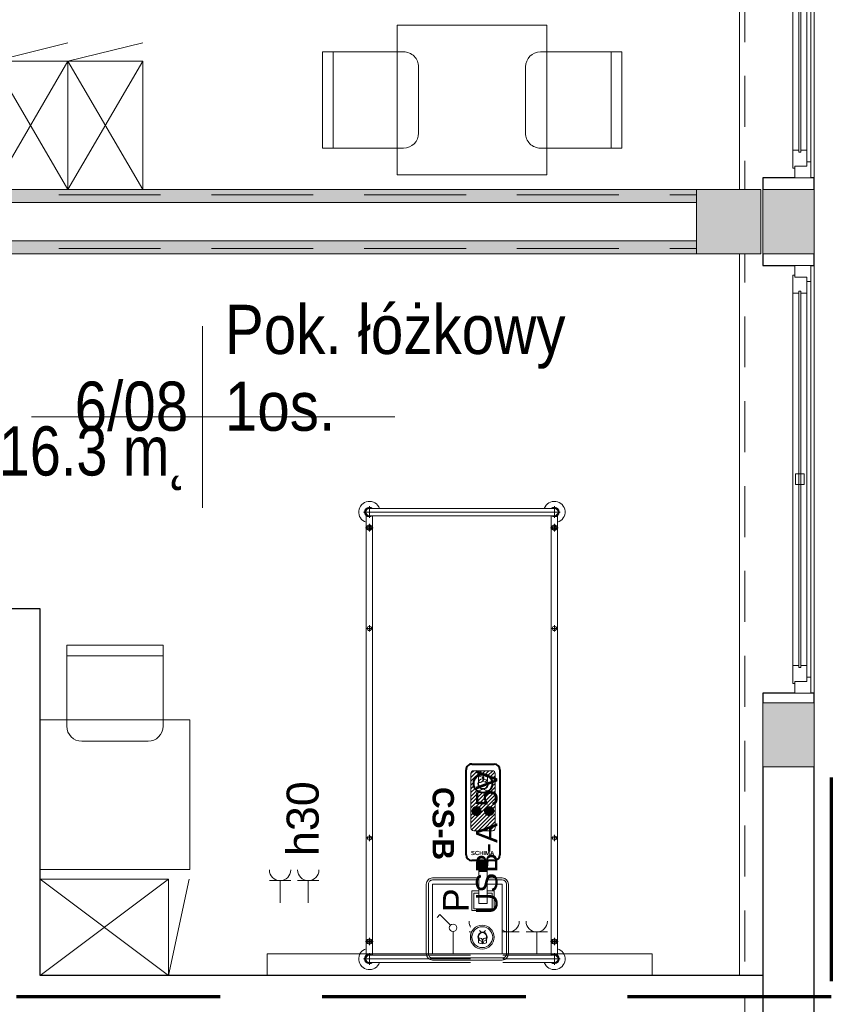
# Model space of a CAD drawing. Header units: centimetres. Extents: x -1253 to 21770, y -8842 to 3590.
# Tile 104 of 120: x 856 to 1235, y 1002 to 1463. Entities that reach past the tile are written whole.
import ezdxf

# ---------------------------------------------------------------- set-up
doc = ezdxf.new("R2010")
doc.units = ezdxf.units.CM
for name, pattern in [('Długa kreska', [142.875, 95.25, -47.625]), ('Hidden', [71.4375, 47.625, -23.8125]), ('Ponad', [39.688, 23.813, -15.875]), ('Ukryte', [71.438, 47.625, -23.813])]:
    doc.linetypes.add(name, pattern=pattern)
for name, color, linetype, lineweight in [('A-ANNO-NOTE', 131, 'Continuous', 9), ('A-AREA-IDEN', 2, 'Continuous', 13), ('A-DETL', 90, 'Continuous', 9), ('A-DETL-HDLN', 90, 'Ukryte', 9), ('A-FLOR-OVHD', 1, 'Ponad', 9), ('A-GLAZ', 151, 'Continuous', 13), ('A-WALL', 113, 'Continuous', 13), ('A-WALL-PATT', 111, 'Continuous', 13), ('I-FURN', 30, 'Continuous', 9), ('PRZYW_Elementy_inst_przyw', 7, 'Continuous', 9), ('Q-SPCQ', 91, 'Continuous', 9), ('S-COLS', 52, 'Continuous', 13)]:
    doc.layers.add(name, color=color, linetype=linetype, lineweight=lineweight)
doc.styles.add('adam', font='arialbd.ttf')
doc.styles.add('Arial_11', font='arial.ttf', dxfattribs={"width": 0.85, "height": 23})
doc.styles.add('Arial_4', font='arial.ttf', dxfattribs={"height": 10})
doc.styles.add('Arial_5', font='arial.ttf', dxfattribs={"height": 12})
doc.styles.add('Arial_6', font='arial.ttf', dxfattribs={"height": 15})

# ---------------------------------------------------------------- blocks, each defined once
blk = doc.blocks.new('M_Concrete-Square-Column - 300 x 300mm-1795931-6_piętro IV __13_80 m_ - stan projektowany')
at = {"layer": 'S-COLS', "lineweight": 9}
blk.add_hatch(color=254, dxfattribs=at).paths.add_polyline_path([(15, -15), (15, 15), (-15, 15), (-15, -15)], flags=0)
for p, q in [((15, 15), (-15, 15)), ((-15, 15), (-15, -15)), ((15, -15), (15, 15)), ((-15, -15), (15, -15))]:
    blk.add_line(p, q, dxfattribs=at)
blk = doc.blocks.new('łóżko 195x90 typ FAMED _102039_ - łóżko 195x90 typ FAMED _102039_-832813-6_piętro IV __13_80 m_ - stan projektowany')
at = {"layer": 'I-FURN'}
for p, q in [((-43.25, 102.02), (-43.25, 107.47)), ((-43.25, 106.45), (43.25, 106.45)), ((43.25, 102.02), (43.25, 107.47)), ((-45.98, 104.75), (45.97, 104.75)), ((-44.75, 103.1), (-44.75, -102.61)), ((-43.25, 103.05), (43.25, 103.05)), ((-41.75, -102.55), (-41.75, 103.1)), ((41.75, -102.61), (41.75, 103.05)), ((44.75, 103.1), (44.75, -102.61)), ((-43.25, 94.85), (-43.25, 98.35)), ((43.25, 94.85), (43.25, 98.35)), ((-45, 96.6), (-41.5, 96.6)), ((45, 96.6), (41.5, 96.6)), ((-44.75, 48.19), (-41.75, 48.19)), ((-43.25, 49.69), (-43.25, 46.69)), ((44.75, 48.19), (41.75, 48.19)), ((43.25, 49.69), (43.25, 46.69)), ((-44.75, -49.81), (-41.75, -49.81)), ((-43.25, -48.31), (-43.25, -51.31)), ((44.75, -49.81), (41.75, -49.81)), ((43.25, -48.31), (43.25, -51.31)), ((-43.25, -95.18), (-43.25, -98.68)), ((43.25, -95.18), (43.25, -98.68)), ((-45, -96.93), (-41.5, -96.93)), ((45, -96.93), (41.5, -96.93)), ((45.97, -104.25), (-45.98, -104.25)), ((-43.25, -101.53), (-43.25, -106.98)), ((-43.25, -102.55), (43.25, -102.55)), ((43.25, -101.53), (43.25, -106.98)), ((-43.25, -105.95), (43.25, -105.95))]:
    blk.add_line(p, q, dxfattribs=at)
for centre, radius in [((-43.25, 96.6), 1.25), ((-43.25, 96.6), 0.8), ((43.25, 96.6), 1.25), ((43.25, 96.6), 0.8), ((-43.25, 48.19), 1), ((43.25, 48.19), 1), ((-43.25, -49.81), 1), ((43.25, -49.81), 1), ((-43.25, -96.93), 1.25), ((-43.25, -96.93), 0.8), ((43.25, -96.93), 1.25), ((43.25, -96.93), 0.8)]:
    blk.add_circle(centre, radius, dxfattribs=at)
for centre, radius, start, end in [((-43.25, 104.75), 5, 19.8769, 252.5424), ((-43.25, 104.75), 2.23, 49.8221, 312.3887), ((-43.25, 104.75), 1.93, 62.0207, 297.9793), ((-43.25, 104.75), 1.7, 90, 270), ((43.25, 104.75), 5, 287.4576, 160.1231), ((43.25, 104.75), 2.23, 229.8221, 130.1779), ((43.25, 104.75), 1.93, 242.0207, 117.9793), ((43.25, 104.75), 1.7, 270, 90), ((-43.25, -104.25), 5, 107.4576, 340.1231), ((43.25, -104.25), 5, 199.8769, 72.5424), ((-43.25, -104.25), 2.23, 49.8221, 310.1779), ((-43.25, -104.25), 1.93, 62.0207, 297.9793), ((-43.25, -104.25), 1.7, 90, 270), ((43.25, -104.25), 2.23, 229.8221, 130.1779), ((43.25, -104.25), 1.93, 242.0207, 117.9793), ((43.25, -104.25), 1.7, 270, 90)]:
    blk.add_arc(centre, radius, start, end, dxfattribs=at)
blk = doc.blocks.new('Blat - Blat-1285996-6_piętro IV __13_80 m_ - stan projektowany')
at = {"layer": 'I-FURN'}
for p, q in [((0, 0), (70, 0)), ((0, -70), (0, 0)), ((70, 0), (70, -70)), ((70, -70), (0, -70))]:
    blk.add_line(p, q, dxfattribs=at)
blk = doc.blocks.new('Blat - Blat-V1-6_piętro IV __13_80 m_ - stan projektowany')
at = {"layer": 'I-FURN'}
for p, q in [((70, 70), (0, 70)), ((70, 0), (70, 70)), ((0, 0), (70, 0))]:
    blk.add_line(p, q, dxfattribs=at)
blk = doc.blocks.new('szafki szatniowe - szafki bez siedziska-1388320-6_piętro IV __13_80 m_ - stan projektowany')
at = {"layer": 'I-FURN'}
for p, q in [((-17.5, 60), (17.5, 68.63)), ((17.5, 60), (52.5, 68.63)), ((17.5, 0), (-17.5, 60)), ((17.5, 60), (-17.5, 0)), ((-17.5, 60), (17.5, 60)), ((-17.5, 0), (-17.5, 60)), ((52.5, 0), (17.5, 60)), ((52.5, 60), (17.5, 0)), ((17.5, 60), (52.5, 60)), ((17.5, 0), (17.5, 60)), ((17.5, 60), (17.5, 0)), ((52.5, 60), (52.5, 0))]:
    blk.add_line(p, q, dxfattribs=at)
blk = doc.blocks.new('krzesło - krzesło-1270919-6_piętro IV __13_80 m_ - stan projektowany')
at = {"layer": 'I-FURN'}
for p, q in [((-15.5, 22.5), (15.5, 22.5)), ((-22.5, -22.5), (-22.5, 15.5)), ((22.5, 15.5), (22.5, -22.5)), ((22.5, -17.5), (-22.5, -17.5)), ((22.5, -22.5), (-22.5, -22.5))]:
    blk.add_line(p, q, dxfattribs=at)
for centre, start, end in [((-15.5, 15.5), 90, 180), ((15.5, 15.5), 360, 90)]:
    blk.add_arc(centre, 7, start, end, dxfattribs=at)
blk = doc.blocks.new('krzesło - krzesło-823058-6_piętro IV __13_80 m_ - stan projektowany')
at = {"layer": 'I-FURN'}
for p, q in [((-22.5, 22.5), (-22.5, -15.5)), ((22.5, 22.5), (-22.5, 22.5)), ((22.5, -15.5), (22.5, 22.5)), ((22.5, 17.5), (-22.5, 17.5)), ((-15.5, -22.5), (15.5, -22.5))]:
    blk.add_line(p, q, dxfattribs=at)
for centre, start, end in [((-15.5, -15.5), 180, 270), ((15.5, -15.5), 270, 0)]:
    blk.add_arc(centre, 7, start, end, dxfattribs=at)
blk = doc.blocks.new('szafka szatniowa - szafki bez siedziska-1348991-6_piętro IV __13_80 m_ - stan projektowany')
at = {"layer": 'I-FURN'}
for p, q in [((22.5, 0), (-22.5, -60)), ((22.5, -60), (-22.5, 0)), ((22.5, -60), (22.5, 0)), ((-22.5, -60), (22.5, -69.71)), ((-22.5, -60), (22.5, -60))]:
    blk.add_line(p, q, dxfattribs=at)
blk = doc.blocks.new('Panel Gazowo Oswietleniowy 1 - Type 1-2428027-6_piętro IV __13_80 m_ - stan projektowany')
at = {"layer": 'Q-SPCQ'}
for p, q in [((-76.5, 51.83), (-66.5, 51.83)), ((-71.5, 51.83), (-71.5, 41.5)), ((-63.33, 51.83), (-53.33, 51.83)), ((-58.33, 51.83), (-58.33, 41.5)), ((3.18, 35.93), (1.87, 34.62)), ((8.12, 30.98), (3.18, 35.93)), ((9.36, 17.5), (9.36, 28)), ((16.87, 27.83), (26.87, 27.83)), ((21.87, 27.83), (21.87, 17.5)), ((30.33, 27.83), (40.33, 27.83)), ((35.33, 27.83), (35.33, 17.5)), ((43.5, 27.83), (53.5, 27.83)), ((48.5, 27.83), (48.5, 17.5)), ((-77.5, 7.5), (-77.5, 17.5)), ((-77.5, 17.5), (102.5, 17.5)), ((102.5, 17.5), (102.5, 7.5))]:
    blk.add_line(p, q, dxfattribs=at)
blk.add_circle((9.36, 29.75), 1.75, dxfattribs=at)
for centre, end in [((-71.5, 56.83), 0), ((-58.33, 56.83), 0), ((21.87, 32.83), 360), ((35.33, 32.83), 360), ((48.5, 32.83), 360)]:
    blk.add_arc(centre, 5, 180, end, dxfattribs=at)
blk = doc.blocks.new('Okno - automatyczna etykieta - 200x165 _projektowane_-2617392-6_piętro IV __13_80 m_ - stan projektowany')
at = {"layer": 'A-GLAZ'}
for p, q in [((-92.5, 10.5), (-100, 10.5)), ((-100, 10.5), (-100, 3)), ((-100, 10.5), (100, 10.5)), ((-92.5, 8.5), (-92.5, 10.5)), ((92.5, 10.5), (-92.5, 10.5)), ((100, 10.5), (92.5, 10.5)), ((92.5, 10.5), (92.5, 8.5)), ((100, 3), (100, 10.5)), ((-87, 8.5), (-94.5, 8.5)), ((-94.5, 8.5), (-94.5, 3)), ((-94.5, 3), (-94.5, 8.5)), ((-94.5, 8.5), (-92.5, 8.5)), ((88, 5.75), (-88, 5.75)), ((-88, 5.75), (-88, 4.75)), ((-88, 4.75), (-88, 5.75)), ((-88, 5.75), (-87, 5.75)), ((-88, 4.75), (88, 4.75)), ((-87, 4.75), (-88, 4.75)), ((-87, 5.75), (-87, 8.5)), ((87, 8.5), (-87, 8.5)), ((-87, 2), (-87, 4.75)), ((2.5, 7.25), (-2.5, 7.25)), ((-2.5, 7.25), (-2.5, 3.25)), ((2.5, 3.25), (2.5, 7.25)), ((94.5, 8.5), (87, 8.5)), ((87, 8.5), (87, 5.75)), ((87, 5.75), (88, 5.75)), ((87, 4.75), (87, 2)), ((88, 4.75), (87, 4.75)), ((88, 4.75), (88, 5.75)), ((88, 5.75), (88, 4.75)), ((92.5, 8.5), (94.5, 8.5)), ((94.5, 3), (94.5, 8.5)), ((94.5, 8.5), (94.5, 3)), ((-100, 3), (-94.5, 3)), ((-94.5, 3), (-95.5, 3)), ((-95.5, 3), (-95.5, 2)), ((-95.5, 2), (-87, 2)), ((87, 2), (-87, 2)), ((-2.5, 3.25), (2.5, 3.25)), ((87, 2), (95.5, 2)), ((95.5, 3), (94.5, 3)), ((94.5, 3), (100, 3)), ((95.5, 2), (95.5, 3))]:
    blk.add_line(p, q, dxfattribs=at)
blk = doc.blocks.new('METKA_POMIESZCZENIA2 - Rozbudowana - bez ramki-2396678-6_piętro IV __13_80 m_ - stan projektowany')
at = {"layer": 'A-AREA-IDEN'}
for p, q in [((0, 0.425), (0, 0)), ((0.0976, 0), (-0.8, 0)), ((-0.8, 0), (0.9, 0)), ((0, 0), (0, -0.425))]:
    blk.add_line(p, q, dxfattribs=at)
blk = doc.blocks.new('Ikona')
at = {"layer": 'PRZYW_Elementy_inst_przyw'}
h = blk.add_hatch(color=1, dxfattribs=at)
h.dxf.hatch_style = 1
h.paths.add_polyline_path([(-1065.97, 3801.31), (-1066.17, 3801.31), (-1066.17, 3801.08), (-1065.97, 3801.08)])
h.paths.add_polyline_path([(-1065.97, 3801.08), (-1066.17, 3801.08), (-1066.17, 3800.87), (-1065.97, 3800.87)])
h.paths.add_polyline_path([(-1065.74, 3801.08), (-1065.97, 3801.08), (-1065.97, 3800.87), (-1065.74, 3800.87)])
h.paths.add_polyline_path([(-1066.17, 3801.08), (-1066.41, 3801.08), (-1066.41, 3800.87), (-1066.17, 3800.87)])
h.paths.add_polyline_path([(-1065.97, 3800.87), (-1066.17, 3800.87), (-1066.17, 3800.64), (-1065.97, 3800.64)])
at = {"layer": 'PRZYW_Elementy_inst_przyw', "color": 1}
for p, q in [((-1067.65, 3799.71), (-1067.65, 3801.21)), ((-1064.49, 3799.71), (-1064.49, 3801.21))]:
    blk.add_line(p, q, dxfattribs=at)
for points in [[(-1066.17, 3801.31), (-1065.97, 3801.31), (-1065.97, 3800.64), (-1066.17, 3800.64)], [(-1065.74, 3801.08), (-1065.74, 3800.87), (-1066.41, 3800.87), (-1066.41, 3801.08)]]:
    blk.add_lwpolyline(points, close=True, dxfattribs=at)
for centre, radius, start, end in [((-1066.07, 3798.03), 3.55, 63.5398, 116.4602), ((-1066.07, 3798.74), 1.85, 31.7978, 276.8309), ((-1066.06, 3798.68), 1.6, 156.7793, 23.2207), ((-1066.07, 3798.72), 1.65, 89.6447, 89.8927), ((-1066.08, 3798.74), 1.86, 277.2029, 31.4258), ((-1066.07, 3795.45), 1.43, 32.8175, 147.1825)]:
    blk.add_arc(centre, radius, start, end, dxfattribs=at)
at = {"layer": 'PRZYW_Elementy_inst_przyw', "color": 1, "lineweight": 5}
for centre, start, end in [((-1067.2, 3800.4), 253.1892, 358.3615), ((-1064.92, 3800.4), 181.6385, 286.8108)]:
    blk.add_arc(centre, 1.14, start, end, dxfattribs=at)
blk = doc.blocks.new('CS-B')
at = {"layer": 'PRZYW_Elementy_inst_przyw', "lineweight": 5}
for color, points in [(252, [(-9.2, -41.4), (-5.42, -41.4), (-4.88, -46.5), (-9.75, -46.5)]), (256, [(-2.15, -69.7, 1), (-6.52, -69.7, 1)])]:
    blk.add_hatch(color=color, dxfattribs=at).paths.add_polyline_path(points)
h = blk.add_hatch(dxfattribs=at)
h.set_pattern_fill('ANSI31', color=252, scale=0.395406, angle=180, style=0)
h.set_pattern_definition([(225, (-523.8423, 9872.2787), (0.88771144, -0.88771144), [])])
h.paths.add_polyline_path([(-11.68, -60.46), (-2.94, -60.46, -0.414214), (-1.62, -61.77), (-1.62, -87.24, -0.414214), (-2.94, -88.55), (-11.68, -88.55, -0.414214), (-13, -87.24), (-13, -61.77, -0.414214)])
h.paths.add_polyline_path([(-2.96, -82.55, 1), (-11.66, -82.55, 1)], flags=16)
h.paths.add_polyline_path([(-2.15, -69.7, 1), (-6.52, -69.7, 1)], flags=16)
h.paths.add_polyline_path([(-9.41, -83.63, 1.700181), (-7.33, -79.89, 0.030049), (-7.62, -79.91, 0.544216)], flags=0)
h.paths.add_polyline_path([(-5.4, -83.1, 1.517175), (-9.28, -83.1, -0.49408), (-7.34, -84.49, -0.49408)], flags=0)
h.paths.add_polyline_path([(-7.77, -85.42), (-7.46, -85.42), (-7.46, -85.73), (-7.19, -85.73), (-7.19, -85.42), (-6.88, -85.42), (-6.88, -85.16), (-7.19, -85.16), (-7.19, -84.85), (-7.46, -84.85), (-7.46, -85.16), (-7.77, -85.16)], flags=0)
h = blk.add_hatch(color=256, dxfattribs=at)
edge = h.paths.add_edge_path()
edge.add_arc((-10.15, -69.7), 2.18, 0, 360)
at = {"layer": 'PRZYW_Elementy_inst_przyw'}
for p, q in [((16.32, 0), (-16.32, 0)), ((-19.2, -2.88), (-19.2, -22.6)), ((-18.24, -2.88), (-18.24, -22.35)), ((18.24, -2.88), (18.24, -35.52)), ((19.2, -35.52), (19.2, -2.88)), ((-19.2, -22.6), (-19.2, -35.52)), ((-18.24, -22.35), (-18.24, -35.52)), ((-16.32, -37.44), (-9.2, -37.44)), ((-16.32, -38.4), (-9.2, -38.4)), ((-5.42, -37.44), (16.32, -37.44)), ((-5.42, -38.4), (16.32, -38.4))]:
    blk.add_line(p, q, dxfattribs=at)
at = {"layer": 'PRZYW_Elementy_inst_przyw', "color": 0}
blk.add_line((-16.32, -0.96), (16.32, -0.96), dxfattribs=at)
at = {"layer": 'PRZYW_Elementy_inst_przyw', "color": 252}
for p, q in [((-9.75, -46.5), (-9.2, -41.4)), ((-5.91, -41.4), (-8.71, -41.4)), ((-4.88, -46.5), (-5.42, -41.4))]:
    blk.add_line(p, q, dxfattribs=at)
at = {"layer": 'PRZYW_Elementy_inst_przyw', "lineweight": 40}
for p, q in [((-15.24, -89), (-15.24, -49.13)), ((-12.6, -46.5), (-2.02, -46.5)), ((0.62, -49.13), (0.62, -89)), ((-2.02, -91.64), (-12.6, -91.64))]:
    blk.add_line(p, q, dxfattribs=at)
at = {"layer": 'PRZYW_Elementy_inst_przyw', "color": 7}
for points in [[(-16.32, -21.91), (-16.32, -2.88), (16.32, -2.88), (16.32, -35.52), (-5.42, -35.52)], [(-9.2, -35.52), (-16.32, -35.52), (-16.32, -21.91)]]:
    blk.add_lwpolyline(points, dxfattribs=at)
at = {"layer": 'PRZYW_Elementy_inst_przyw', "linetype": 'Continuous', "lineweight": 5}
blk.add_lwpolyline([(-9.2, -32.3), (-12.52, -32.3), (-12.52, -23.11), (-2.09, -23.11), (-2.09, -32.3), (-5.42, -32.3)], dxfattribs=at)
at = {"layer": 'PRZYW_Elementy_inst_przyw', "linetype": 'Hidden', "lineweight": 5}
blk.add_lwpolyline([(-9.2, -31.34), (-11.63, -31.34), (-11.63, -23.97), (-2.99, -23.97), (-2.99, -31.34), (-5.42, -31.34)], dxfattribs=at)
at = {"layer": 'PRZYW_Elementy_inst_przyw', "lineweight": 5}
blk.add_lwpolyline([(-9.2, -26.45), (-5.42, -26.45), (-5.42, -41.4), (-9.2, -41.4)], close=True, dxfattribs=at)
at = {"layer": 'PRZYW_Elementy_inst_przyw'}
blk.add_lwpolyline([(-2.94, -60.46, -0.414214), (-1.62, -61.77), (-1.62, -87.24, -0.414214), (-2.94, -88.55), (-11.68, -88.55, -0.414214), (-13, -87.24), (-13, -61.77, -0.414214), (-11.68, -60.46)], format="xyb", close=True, dxfattribs=at)
at = {"layer": 'PRZYW_Elementy_inst_przyw', "lineweight": 5}
for radius in [5.55, 4.87]:
    blk.add_circle((-6.96, -10.7), radius, dxfattribs=at)
at = {"layer": 'PRZYW_Elementy_inst_przyw'}
for centre in [(-10.15, -69.7), (-4.34, -69.7)]:
    blk.add_circle(centre, 2.18, dxfattribs=at)
at = {"layer": 'PRZYW_Elementy_inst_przyw', "lineweight": 40}
blk.add_circle((-7.31, -82.55), 4.35, dxfattribs=at)
at = {"layer": 'PRZYW_Elementy_inst_przyw'}
for centre, radius, start, end in [((-16.32, -2.88), 2.88, 90, 180), ((16.32, -2.88), 2.88, 0, 90), ((-16.32, -35.52), 2.88, 180, 270), ((-16.32, -35.52), 1.92, 180, 270), ((16.32, -35.52), 2.88, 270, 0), ((16.32, -35.52), 1.92, 270, 0)]:
    blk.add_arc(centre, radius, start, end, dxfattribs=at)
at = {"layer": 'PRZYW_Elementy_inst_przyw', "color": 0}
for centre, start, end in [((-16.32, -2.88), 90, 180), ((16.32, -2.88), 0, 90)]:
    blk.add_arc(centre, 1.92, start, end, dxfattribs=at)
at = {"layer": 'PRZYW_Elementy_inst_przyw', "lineweight": 40}
for centre, start, end in [((-12.6, -49.13), 90, 180), ((-2.02, -49.13), 0, 90), ((-12.6, -89), 180, 270), ((-2.02, -89), 270, 0)]:
    blk.add_arc(centre, 2.64, start, end, dxfattribs=at)
at = {"layer": 'PRZYW_Elementy_inst_przyw', "lineweight": 5, "xscale": 1.155937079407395, "yscale": 1.155937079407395, "zscale": 1.155937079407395}
blk.add_blockref('Ikona', (1225.21, -4402), dxfattribs=at)
at = {"layer": 'PRZYW_Elementy_inst_przyw', "lineweight": 5, "xscale": 1.318019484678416, "yscale": 1.318019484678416, "zscale": 1.318019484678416, "rotation": 180}
blk.add_blockref('Ikona', (-1412.43, 4924.47), dxfattribs=at)
at = {"layer": 'PRZYW_Elementy_inst_przyw', "insert": (-1.67, -51.05), "char_height": 3.295, "width": 10.5574, "attachment_point": 1, "rotation": 180, "style": 'adam'}
blk.add_mtext('{\\H0.6x;SCHIMA}', dxfattribs=at)
at = {"layer": 'PRZYW_Elementy_inst_przyw', "lineweight": 5, "insert": (6.26, -80.92), "char_height": 2.5, "width": 68.9633, "attachment_point": 1, "rotation": 90, "style": 'adam'}
blk.add_mtext('{\\H4x;CS-B}', dxfattribs=at)

msp = doc.modelspace()

# ---------------------------------------------------------------- hatches: boundary and pattern name
at = {"layer": 'A-WALL-PATT'}
h = msp.add_hatch(color=9, dxfattribs=at)
h.paths.add_polyline_path([(1203.38, 393.33), (1227.38, 393.33), (1227.38, 423.33), (1203.38, 423.33), (1203.38, 419.08)], flags=0)
h.paths.add_polyline_path([(1203.38, 633.33), (1227.38, 633.33), (1227.38, 663.33), (1203.38, 663.33)], flags=0)
h.paths.add_polyline_path([(1227.38, 873.33), (1227.38, 903.33), (1203.38, 903.33), (1203.38, 873.33)], flags=0)
h.paths.add_polyline_path([(1203.38, 1113.33), (1227.38, 1113.33), (1227.38, 1143.33), (1203.38, 1143.33)], flags=0)
h.paths.add_polyline_path([(1227.38, 1353.33), (1227.38, 1383.33), (1203.38, 1383.33), (1203.38, 1353.33)], flags=0)
h.paths.add_polyline_path([(1227.38, 1593.33), (1227.38, 1623.33), (1203.38, 1623.33), (1203.38, 1593.33)], flags=0)
h.paths.add_polyline_path([(1227.38, 1833.33), (1227.38, 1863.33), (1203.38, 1863.33), (1203.38, 1833.33)], flags=0)
h.paths.add_polyline_path([(1227.38, 2073.33), (1227.38, 2103.33), (1203.38, 2103.33), (1203.38, 2073.33)], flags=0)
h.paths.add_polyline_path([(1203.38, 2313.33), (1227.38, 2313.33), (1227.38, 2343.33), (1203.38, 2343.33)], flags=0)
h.paths.add_polyline_path([(1227.38, 2553.33), (1227.38, 2583.33), (1203.38, 2583.33), (1203.38, 2553.33)], flags=0)
h.paths.add_polyline_path([(1227.38, 2793.33), (1227.38, 2824.33), (1203.38, 2824.33), (1203.38, 2793.33)], flags=0)
for points in [[(1172.38, 1377.33), (1172.38, 1383.33), (775.38, 1383.33), (775.38, 1377.33), (1100.2, 1377.33)], [(1172.38, 1353.33), (1172.38, 1359.33), (775.38, 1359.33), (775.38, 1353.33), (1100.2, 1353.33)]]:
    msp.add_hatch(color=9, dxfattribs=at).paths.add_polyline_path(points, flags=0)

# ---------------------------------------------------------------- linework, layer by layer
at = {"layer": 'A-DETL', "linetype": 'Długa kreska', "lineweight": 70}
for p, q in [((1235.38, 1108.33), (1235.38, 908.33)), ((1235.38, 1005.83), (294.38, 1005.83))]:
    msp.add_line(p, q, dxfattribs=at)
at = {"layer": 'A-DETL-HDLN'}
for p, q in [((-1197.62, 1380.83), (1172.38, 1380.83)), ((-1197.62, 1355.83), (1172.38, 1355.83))]:
    msp.add_line(p, q, dxfattribs=at)
at = {"layer": 'A-FLOR-OVHD'}
for p, q in [((1194.88, 1833.33), (1194.88, 1383.33)), ((1194.88, 903.33), (1194.88, 1353.33))]:
    msp.add_line(p, q, dxfattribs=at)
at = {"layer": 'A-WALL', "lineweight": 9}
for p, q in [((1192.38, 1383.33), (1192.38, 1833.33)), ((1227.38, 1588.83), (1227.38, 1388.83)), ((1172.38, 1383.33), (763.38, 1383.33)), ((1203.38, 1383.33), (1203.38, 1353.33)), ((1227.38, 1353.33), (1227.38, 1383.33)), ((775.38, 1377.33), (1172.38, 1377.33)), ((1172.38, 1359.33), (775.38, 1359.33)), ((763.38, 1353.33), (1172.38, 1353.33)), ((1192.38, 1015.83), (1192.38, 1353.33)), ((1227.38, 1347.83), (1227.38, 1147.83)), ((1203.38, 1143.33), (1203.38, 1113.33)), ((1227.38, 1113.33), (1227.38, 1143.33))]:
    msp.add_line(p, q, dxfattribs=at)
at = {"layer": 'A-WALL', "color": 7, "lineweight": 25}
for p, q in [((1218.38, 1388.83), (1203.38, 1388.83)), ((1203.38, 1388.83), (1203.38, 1383.33)), ((1227.38, 1388.83), (1225.88, 1388.83)), ((1227.38, 1383.33), (1227.38, 1388.83)), ((1203.38, 1353.33), (1203.38, 1347.83)), ((1227.38, 1347.83), (1227.38, 1353.33)), ((1203.38, 1347.83), (1218.38, 1347.83)), ((1225.88, 1347.83), (1227.38, 1347.83)), ((865.38, 1187.33), (762.88, 1187.33)), ((865.38, 1015.83), (865.38, 1187.33)), ((1218.38, 1147.83), (1203.38, 1147.83)), ((1203.38, 1147.83), (1203.38, 1143.33)), ((1227.38, 1147.83), (1225.88, 1147.83)), ((1227.38, 1143.33), (1227.38, 1147.83)), ((1203.38, 1113.33), (1203.38, 903.33)), ((1227.38, 903.33), (1227.38, 1113.33)), ((1203.38, 1015.83), (865.38, 1015.83))]:
    msp.add_line(p, q, dxfattribs=at)
at = {"layer": 'A-WALL'}
for p, q in [((1227.38, 1383.33), (1203.38, 1383.33)), ((1203.38, 1353.33), (1227.38, 1353.33)), ((1227.38, 1143.33), (1203.38, 1143.33)), ((1203.38, 1113.33), (1227.38, 1113.33))]:
    msp.add_line(p, q, dxfattribs=at)

# ---------------------------------------------------------------- block references
at = {"layer": 'A-AREA-IDEN', "xscale": 99.99999999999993, "yscale": 99.99999999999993, "zscale": 99.99999999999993}
msp.add_blockref('METKA_POMIESZCZENIA2 - Rozbudowana - bez ramki-2396678-6_piętro IV __13_80 m_ - stan projektowany', (941.33, 1276.99), dxfattribs=at)
at = {"layer": 'A-GLAZ', "rotation": 269.9999999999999}
for p in [(1215.38, 1488.83), (1215.38, 1247.83)]:
    msp.add_blockref('Okno - automatyczna etykieta - 200x165 _projektowane_-2617392-6_piętro IV __13_80 m_ - stan projektowany', p, dxfattribs=at)
at = {"layer": 'I-FURN'}
for name, p, rotation in [('Blat - Blat-1285996-6_piętro IV __13_80 m_ - stan projektowany', (1102.38, 1460.22), 270.0000000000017), ('krzesło - krzesło-1270919-6_piętro IV __13_80 m_ - stan projektowany', (1019.88, 1425.22), 270.0000000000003), ('krzesło - krzesło-823058-6_piętro IV __13_80 m_ - stan projektowany', (1114.88, 1425.22), 270.0000000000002), ('łóżko 195x90 typ FAMED _102039_ - łóżko 195x90 typ FAMED _102039_-832813-6_piętro IV __13_80 m_ - stan projektowany', (1062.63, 1128.27), 180), ('szafka szatniowa - szafki bez siedziska-1348991-6_piętro IV __13_80 m_ - stan projektowany', (865.38, 1038.33), 89.99999999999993)]:
    msp.add_blockref(name, p, dxfattribs=dict(at, rotation=rotation))
for name, p in [('szafki szatniowe - szafki bez siedziska-1388320-6_piętro IV __13_80 m_ - stan projektowany', (860.88, 1383.33)), ('krzesło - krzesło-823058-6_piętro IV __13_80 m_ - stan projektowany', (900.38, 1147.83)), ('Blat - Blat-V1-6_piętro IV __13_80 m_ - stan projektowany', (865.38, 1065.33))]:
    msp.add_blockref(name, p, dxfattribs=at)
at = {"layer": 'Q-SPCQ'}
msp.add_blockref('Panel Gazowo Oswietleniowy 1 - Type 1-2428027-6_piętro IV __13_80 m_ - stan projektowany', (1049.13, 1008.33), dxfattribs=at)
at = {"layer": 'S-COLS', "lineweight": 9}
msp.add_blockref('M_Concrete-Square-Column - 300 x 300mm-1795931-6_piętro IV __13_80 m_ - stan projektowany', (1187.38, 1368.33), dxfattribs=at)

# ---------------------------------------------------------------- texts
at = {"layer": 'A-ANNO-NOTE', "lineweight": 13, "insert": (980.67, 1071.64), "char_height": 15, "width": 36.764, "attachment_point": 1, "rotation": 90, "line_spacing_factor": 0.936439, "style": 'Arial_6', "bg_fill": 3, "box_fill_scale": 1.25, "bg_fill_color": 256, "bg_fill_true_color": 13158600, "bg_fill_transparency": 0}
msp.add_mtext('\\pxt8.46667,16.93333,25.4,33.86667,42.33333,50.8,59.26667,67.73333,76.2,84.66667,93.13333,101.6,110.06667,118.53333,127,135.46667,143.93333,152.4,160.86667,169.33333,177.8,186.26667,194.73333,203.2,211.66667,220.13333,228.6,237.06667,245.53333,254,262.46667,270.93333;{h30}', dxfattribs=at)
at = {"layer": 'A-AREA-IDEN', "color": 0, "char_height": 23, "line_spacing_factor": 0.936439, "style": 'Arial_11'}
for s, insert, width, attachment_point in [('\\pt84.99995,169.9999,255.00008,340.00003,424.99998,509.99993,595.00011,680.00006,765.00001,849.99996,934.99991,1020.00009,1105.00004,1189.99999,1274.99994,1359.99989,1445.00007,1530.00002,1614.99997,1699.99992,1785.0001,1870.00005,1955,2039.99995,2124.9999,2210.00008,2295.00003,2379.99998,2464.99993,2550.00011,2635.00006,2720.00001;23.3 m˛', (1014.68, 1503.45), 91.63, 3), ('\\pt84.99995,169.9999,255.00008,340.00003,424.99998,509.99993,595.00011,680.00006,765.00001,849.99996,934.99991,1020.00009,1105.00004,1189.99999,1274.99994,1359.99989,1445.00007,1530.00002,1614.99997,1699.99992,1785.0001,1870.00005,1955,2039.99995,2124.9999,2210.00008,2295.00003,2379.99998,2464.99993,2550.00011,2635.00006,2720.00001;Pok. łóżkowy\\P1os.', (951.76, 1270.21), 156.91, 7), ('\\pxqr,t3.69565,7.3913,11.08696,14.78261,18.47826,22.17391,25.86957,29.56522,33.26087,36.95652,40.65217,44.34783,48.04348,51.73913,55.43478,59.13043,62.82609,66.52174,70.21739,73.91304,77.6087,81.30435,85,88.69565,92.3913,96.08696,99.78261,103.47826,107.17391,110.86957,114.56522,118.26087;{6/08}', (934.68, 1270.21), 52.87, 9), ('\\pt84.99995,169.9999,255.00008,340.00003,424.99998,509.99993,595.00011,680.00006,765.00001,849.99996,934.99991,1020.00009,1105.00004,1189.99999,1274.99994,1359.99989,1445.00007,1530.00002,1614.99997,1699.99992,1785.0001,1870.00005,1955,2039.99995,2124.9999,2210.00008,2295.00003,2379.99998,2464.99993,2550.00011,2635.00006,2720.00001;16.3 m˛', (934.68, 1272.6), 91.63, 3)]:
    msp.add_mtext(s, dxfattribs=dict(at, insert=insert, width=width, attachment_point=attachment_point))

# ---------------------------------------------------------------- next in the draw order: texts
at = {"layer": 'A-ANNO-NOTE', "lineweight": 13, "insert": (1074.32, 1078.16), "char_height": 10, "width": 113.1, "attachment_point": 5, "rotation": 90, "line_spacing_factor": 0.936439, "style": 'Arial_4', "bg_fill": 3, "box_fill_scale": 1.25, "bg_fill_color": 256, "bg_fill_true_color": 13158600, "bg_fill_transparency": 0}
msp.add_mtext('\\pxqc,t12.7,25.4,38.1,50.8,63.5,76.2,88.9,101.6,114.3,127,139.7,152.4,165.1,177.8,190.5,203.2,215.9,228.6,241.3,254,266.7,279.4,292.1,304.8,317.5,330.2,342.9,355.6,368.3,381,393.7,406.4;{USB-A  5V}', dxfattribs=at)

# ---------------------------------------------------------------- next in the draw order: block references
at = {"layer": 'PRZYW_Elementy_inst_przyw', "lineweight": 5, "rotation": 180}
msp.add_blockref('CS-B', (1065.2, 1023), dxfattribs=at)

# ---------------------------------------------------------------- next in the draw order: texts
at = {"layer": 'A-ANNO-NOTE', "lineweight": 13, "insert": (1059.82, 1050.95), "char_height": 12, "width": 12.019, "attachment_point": 5, "rotation": 90, "line_spacing_factor": 0.936439, "style": 'Arial_5'}
msp.add_mtext('\\pxqc,t10.58333,21.16667,31.75,42.33333,52.91667,63.5,74.08333,84.66667,95.25,105.83333,116.41667,127,137.58333,148.16667,158.75,169.33333,179.91667,190.5,201.08333,211.66667,222.25,232.83333,243.41667,254,264.58333,275.16667,285.75,296.33333,306.91667,317.5,328.08333,338.66667;{P}', dxfattribs=at)

doc.saveas('drawing.dxf')
